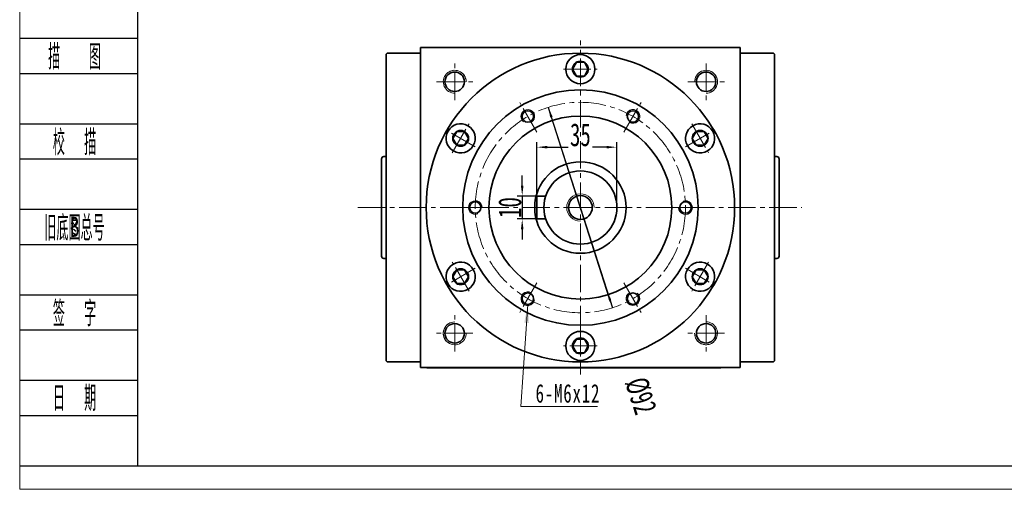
# Model space of a CAD drawing. Header units: millimetres. Extents: x 1680 to 2548, y 255 to 866.
# Tile 1 of 3: x 1684 to 2115, y 255 to 461. Entities that reach past the tile are written whole.
import ezdxf
from ezdxf.enums import TextEntityAlignment as Align

# ---------------------------------------------------------------- set-up
doc = ezdxf.new("R2010")
doc.units = ezdxf.units.MM
doc.set_wipeout_variables(frame=1)
doc.header["$PDSIZE"] = -5
doc.linetypes.add('点画线', pattern=[18, 12, -2, 2, -2])
doc.layers.get('0').update_dxf_attribs({"lineweight": 35})
doc.layers.add('2细线层', color=4, linetype='Continuous')
doc.layers.add('6文字层', color=3, linetype='Continuous')
for name, color, linetype, lineweight in [('中心线层', 1, '点画线', 18), ('图框_外框线', 7, 'Continuous', 18), ('尺寸线层', 3, 'Continuous', 18), ('粗实线', 7, 'Continuous', 50), ('粗实线层', 7, 'Continuous', 35)]:
    doc.layers.add(name, color=color, linetype=linetype, lineweight=lineweight)
doc.styles.add('PC_TEXTSTYLE', font='ISOCP.SHX', dxfattribs={"width": 0.707, "bigfont": 'GBCBIG.SHX'})
doc.styles.add('标准', font='txt', dxfattribs={"width": 0.667})
doc.dimstyles.new('a4-1-1.5', dxfattribs={"dimtxt": 4.5, "dimasz": 4.5, "dimexe": 2.25, "dimexo": 0, "dimgap": 0.75, "dimtad": 1, "dimdec": 3, "dimdsep": 46, "dimtxsty": '标准', "dimblk": '_CAXARROW', "dimcen": 0, "dimdle": 9, "dimazin": 2, "dimtfac": 0.707107, "dimtdec": 3, "dimtix": 1, "dimtmove": 2, "dimatfit": 3, "dimfxl": 0, "dimfrac": 2, "dimtolj": 1, "dimarcsym": 0})

# ---------------------------------------------------------------- blocks, each defined once
blk = doc.blocks.new('_CAXARROW')
blk.add_hatch(color=0).paths.add_polyline_path([(0, 0), (-1, 0.125), (-1, -0.125)], flags=0)
blk = doc.blocks.new('*X17')
at = {"layer": 'Defpoints', "color": 0}
for p in [(1910.3, 383.59), (1903.84, 373.59), (1910.3, 373.59)]:
    blk.add_point(p, dxfattribs=at)
at = {"layer": '尺寸线层', "color": 0, "lineweight": -2}
for p, q in [((1903.84, 388.09), (1903.84, 392.59)), ((1910.3, 383.59), (1901.59, 383.59)), ((1903.84, 383.59), (1903.84, 373.59)), ((1910.3, 373.59), (1901.59, 373.59)), ((1903.84, 369.09), (1903.84, 364.59))]:
    blk.add_line(p, q, dxfattribs=at)
at = {"layer": '尺寸线层', "color": 0, "lineweight": -2, "xscale": 4.5, "yscale": 4.5, "zscale": 4.5}
for p, rotation in [((1903.84, 383.59), 270), ((1903.84, 373.59), 90)]:
    blk.add_blockref('_CAXARROW', p, dxfattribs=dict(at, rotation=rotation))
at = {"layer": '尺寸线层', "color": 0, "insert": (1898.48, 378.59), "char_height": 10, "attachment_point": 5, "rotation": 90, "style": '标准'}
blk.add_mtext('\\A1;10', dxfattribs=at)
blk = doc.blocks.new('*X18')
at = {"layer": 'Defpoints', "color": 0}
for p in [(1945.3, 404.97), (1910.3, 383.59), (1945.3, 378.59)]:
    blk.add_point(p, dxfattribs=at)
at = {"layer": '尺寸线层', "color": 0, "lineweight": -2}
for p, q in [((1910.3, 383.59), (1910.3, 407.22)), ((1945.3, 378.59), (1945.3, 407.22)), ((1914.8, 404.97), (1924.01, 404.97)), ((1940.8, 404.97), (1934.59, 404.97))]:
    blk.add_line(p, q, dxfattribs=at)
at = {"layer": '尺寸线层', "color": 0, "lineweight": -2, "xscale": 4.5, "yscale": 4.5, "zscale": 4.5}
for p, rotation in [((1910.3, 404.97), 179.9999999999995), ((1945.3, 404.97), 359.9999999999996)]:
    blk.add_blockref('_CAXARROW', p, dxfattribs=dict(at, rotation=rotation))
at = {"layer": '尺寸线层', "color": 0, "insert": (1929.3, 410.33), "char_height": 10, "attachment_point": 5, "style": '标准'}
blk.add_mtext('\\A1;35', dxfattribs=at)
blk = doc.blocks.new('*X19')
at = {"layer": '中心线层', "linetype": '点画线', "lineweight": 18}
for p, q in [((0, -7.37), (0, 7.37)), ((-7.37, 0), (7.37, 0))]:
    blk.add_line(p, q, dxfattribs=at)
at = {"layer": '粗实线层'}
for p, q in [((-3.46, 0), (-1.73, 3)), ((-3.46, 0), (-1.73, -3)), ((-1.73, 3), (1.73, 3)), ((3.46, 0), (1.73, 3)), ((3.46, 0), (1.73, 3)), ((3.46, 0), (1.73, -3)), ((-1.73, -3), (1.73, -3))]:
    blk.add_line(p, q, dxfattribs=at)
blk.add_circle((0, 0), 3.46, dxfattribs=at)
for start, end in [(0, 180), (180, 360)]:
    blk.add_arc((0, 0), 6.37, start, end, dxfattribs=at)
blk = doc.blocks.new('*X20')
at = {"layer": '尺寸线层', "linetype": 'Continuous'}
blk.add_hatch(color=0, dxfattribs=at).paths.add_polyline_path([(0.65, 44.71), (1.12, 36.56), (-0.9, 36.7)], flags=0)
at = {"layer": '尺寸线层', "color": 0, "linetype": 'Continuous'}
blk.add_line((0.65, 44.71), (-2.38, 0), dxfattribs=at)
at = {"layer": '尺寸线层', "color": 0}
for p, q in [((-2.38, 0), (0, 0)), ((0, 0), (31.15, 0)), ((0, 0), (0, 0))]:
    blk.add_line(p, q, dxfattribs=at)
at = {"layer": '尺寸线层', "color": 0, "insert": (4.05, 1.62), "char_height": 8.1, "width": 54.1905, "attachment_point": 7, "line_spacing_factor": 1.15057, "style": '标准'}
blk.add_mtext('\\T1.1;6-M6x12', dxfattribs=at)
blk = doc.blocks.new('*X21')
at = {"layer": 'Defpoints', "color": 0}
for p in [(1915.26, 422.39), (1943.35, 334.78)]:
    blk.add_point(p, dxfattribs=at)
at = {"layer": '尺寸线层', "color": 0, "lineweight": -2}
for p, q in [((1915.26, 422.39), (1943.35, 334.78)), ((1941.97, 339.07), (1916.63, 418.1))]:
    blk.add_line(p, q, dxfattribs=at)
at = {"layer": '尺寸线层', "color": 0, "lineweight": -2, "xscale": 4.5, "yscale": 4.5, "zscale": 4.5}
for p, rotation in [((1915.26, 422.39), 107.7769374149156), ((1943.35, 334.78), 287.7769374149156)]:
    blk.add_blockref('_CAXARROW', p, dxfattribs=dict(at, rotation=rotation))
at = {"layer": '尺寸线层', "color": 0, "insert": (1955.7, 296.25), "char_height": 10, "attachment_point": 5, "rotation": 287.7769, "style": '标准'}
blk.add_mtext('\\A1;%%C92', dxfattribs=at)

msp = doc.modelspace()

# ---------------------------------------------------------------- linework, layer by layer
at = {"color": 7, "linetype": 'Continuous', "lineweight": 0}
for centre, start, end in [((1874.3009, 433.585), 0, 195), ((1984.3009, 433.585), 270, 105), ((1874.3009, 323.585), 90, 285), ((1984.3009, 323.585), 180, 15)]:
    msp.add_arc(centre, 5, start, end, dxfattribs=at)
at = {"layer": '2细线层'}
for p, q in [((1683.9168, 452.6427), (1735.4131, 452.6427)), ((1683.9168, 437.2454), (1735.4131, 437.2454)), ((1683.9168, 415.2494), (1735.4131, 415.2494)), ((1683.9168, 399.8521), (1735.4131, 399.8521)), ((1683.9168, 377.856), (1735.4131, 377.856)), ((1683.9168, 362.4588), (1735.4131, 362.4588)), ((1683.9168, 340.4627), (1735.4131, 340.4627)), ((1683.9168, 325.0654), (1735.4131, 325.0654)), ((1683.9168, 303.0693), (1735.4131, 303.0693)), ((1683.9168, 287.6721), (1735.4131, 287.6721)), ((1683.9168, 265.676), (1735.4131, 265.676))]:
    msp.add_line(p, q, dxfattribs=at)
at = {"layer": '中心线层'}
for p, q in [((1929.3009, 305.585), (1929.3009, 451.585)), ((1874.3009, 425.585), (1874.3009, 441.585)), ((1984.3009, 441.585), (1984.3009, 425.585)), ((1866.3009, 433.585), (1882.3009, 433.585)), ((1976.3009, 433.585), (1992.3009, 433.585)), ((1910.2849, 411.5217), (1902.7687, 424.5402)), ((1948.3169, 411.5217), (1955.8331, 424.5402)), ((1831.9654, 378.585), (2026.2742, 378.585)), ((1891.2689, 378.585), (1876.2364, 378.585)), ((1967.3329, 378.585), (1982.3654, 378.585)), ((1910.2849, 345.6484), (1902.7687, 332.6299)), ((1948.3169, 345.6484), (1955.8331, 332.6299)), ((1874.3009, 315.585), (1874.3009, 331.585)), ((1984.3009, 331.585), (1984.3009, 315.585)), ((1882.3009, 323.585), (1866.3009, 323.585)), ((1992.3009, 323.585), (1976.3009, 323.585))]:
    msp.add_line(p, q, dxfattribs=at)
msp.add_circle((1929.3009, 378.585), 46, dxfattribs=at)
at = {"layer": '粗实线', "color": 0, "lineweight": 40}
msp.add_line((1862.1689, 308.585), (1990.8009, 308.585), dxfattribs=at)
at = {"layer": '粗实线层'}
for p, q in [((1859.3009, 308.585), (1859.3009, 448.585)), ((1859.3009, 448.585), (1999.3009, 448.585)), ((1999.3009, 308.585), (1999.3009, 448.585)), ((1844.8009, 446.085), (1844.3009, 445.585)), ((1844.3009, 445.585), (1844.3009, 311.585)), ((1859.3009, 446.085), (1844.8009, 446.085)), ((1999.3009, 446.085), (2013.8009, 446.085)), ((2013.8009, 446.085), (2014.3009, 445.585)), ((2014.3009, 445.585), (2014.3009, 311.585)), ((1844.3009, 400.835), (1843.3009, 400.835)), ((2014.3009, 400.835), (2015.3009, 400.835)), ((1842.3009, 399.835), (1842.3009, 357.335)), ((1842.3009, 399.835), (1842.3009, 357.335)), ((2016.3009, 399.835), (2016.3009, 357.335)), ((2016.3009, 399.835), (2016.3009, 357.335)), ((1910.3009, 383.585), (1910.3009, 373.585)), ((1910.3009, 383.585), (1914.1022, 383.585)), ((1910.3009, 373.585), (1914.1022, 373.585)), ((1844.3009, 356.335), (1843.3009, 356.335)), ((2014.3009, 356.335), (2015.3009, 356.335)), ((1844.8009, 311.085), (1844.3009, 311.585)), ((1859.3009, 311.085), (1844.8009, 311.085)), ((1999.3009, 311.085), (2013.8009, 311.085)), ((2013.8009, 311.085), (2014.3009, 311.585))]:
    msp.add_line(p, q, dxfattribs=at)
msp.add_lwpolyline([(1999.3009, 308.585), (1859.3009, 308.585)], dxfattribs=at)
for centre, radius in [((1929.3009, 378.585), 67.5), ((1874.3009, 433.585), 4.25), ((1984.3009, 433.585), 4.25), ((1929.3009, 378.585), 51.5), ((1929.3009, 378.585), 40), ((1906.3009, 418.4222), 2.5), ((1952.3009, 418.4222), 2.5), ((1929.3009, 378.585), 20), ((1929.3009, 378.585), 16), ((1929.3009, 378.585), 5.2), ((1883.3009, 378.585), 2.5), ((1975.3009, 378.585), 2.5), ((1906.3009, 338.7479), 2.5), ((1952.3009, 338.7479), 2.5), ((1874.3009, 323.585), 4.25), ((1984.3009, 323.585), 4.25)]:
    msp.add_circle(centre, radius, dxfattribs=at)
at = {"layer": '粗实线层', "lineweight": 18}
for centre, radius, start, end in [((1874.3009, 433.585), 5, 0, 271.923165), ((1984.3009, 433.585), 5, 270, 181.923165), ((1906.3009, 418.4222), 3, 300, 231.186415), ((1952.3009, 418.4222), 3, 240, 171.186415), ((1929.3009, 378.585), 6, 0, 270), ((1883.3009, 378.585), 3, 0, 291.186415), ((1975.3009, 378.585), 3, 180, 111.186415), ((1906.3009, 338.7479), 3, 60, 351.186415), ((1952.3009, 338.7479), 3, 120, 51.186415), ((1874.3009, 323.585), 5, 90, 1.923165), ((1984.3009, 323.585), 5, 180, 91.923165)]:
    msp.add_arc(centre, radius, start, end, dxfattribs=at)
at = {"layer": '粗实线层'}
for centre, start, end in [((1843.3009, 399.835), 90, 180), ((2015.3009, 399.835), 0, 90), ((1843.3009, 357.335), 180, 270), ((2015.3009, 357.335), 270, 0)]:
    msp.add_arc(centre, 1, start, end, dxfattribs=at)

# ---------------------------------------------------------------- block references
for p, rotation in [((1876.9064, 408.835), 59.99999999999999), ((1981.6954, 408.835), 299.9999999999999)]:
    msp.add_blockref('*X19', p, dxfattribs=dict(at, rotation=rotation))

# ---------------------------------------------------------------- texts
at = {"layer": '6文字层', "color": 3, "style": 'PC_TEXTSTYLE'}
for s, width, p in [('描   图', 0.6667, (1707.918, 444.9441)), ('校  描', 0.667, (1707.918, 407.5507)), ('旧底图总号', 0.667, (1707.918, 370.1574)), ('签  字', 0.667, (1707.918, 332.7641)), ('日  期', 0.667, (1707.9317, 295.5903))]:
    msp.add_text(s, height=10.99804, dxfattribs=dict(at, width=width)).set_placement(p, align=Align.MIDDLE)
at = {"layer": '6文字层', "width": 0.707}
msp.add_text('B', height=8.7984, dxfattribs=at).set_placement((1707.918, 370.1574), align=Align.MIDDLE)

# ---------------------------------------------------------------- dimensions: what is measured, and where the dimension line sits
at = {"layer": '尺寸线层'}
dim = msp.add_linear_dim(base=(1945.3009, 404.9706), p1=(1910.3009, 383.585), p2=(1945.3009, 378.585), dimstyle='a4-1-1.5', override={"dimtxt": 10, "dimgap": 1, "dimsah": 1, "dimtfill": 1, "dimtzin": 0}, dxfattribs=at)
dim.commit()
dim.dimension.update_dxf_attribs({"geometry": '*X18', "text_midpoint": (1929.3009, 410.3268), "dimtype": 160})
dim = msp.add_linear_dim(base=(1903.8385, 373.585), p1=(1910.3009, 383.585), p2=(1910.3009, 373.585), angle=270, dimstyle='a4-1-1.5', override={"dimtxt": 10, "dimgap": 1, "dimsah": 1, "dimtfill": 1, "dimtzin": 0}, dxfattribs=at)
dim.commit()
dim.dimension.update_dxf_attribs({"geometry": '*X17', "text_midpoint": (1898.4823, 378.585), "dimtype": 160})

# ---------------------------------------------------------------- next in the draw order: wipeouts: each hides what was drawn before it
for points in [[(1935.6659, 439.085), (1935.5852, 440.0952), (1935.5852, 440.0952), (1935.0551, 441.8057), (1934.0696, 443.3009), (1932.7065, 444.4623), (1931.0739, 445.1981), (1929.3009, 445.45), (1929.3009, 445.45), (1927.5279, 445.1981), (1925.8953, 444.4623), (1924.5323, 443.3009), (1923.5467, 441.8057), (1923.0166, 440.0952), (1923.0166, 440.0952), (1922.9359, 439.085), (1922.9359, 439.085), (1923.1528, 437.4377), (1923.7887, 435.9025), (1924.8002, 434.5843), (1926.1184, 433.5728), (1927.6535, 432.9369), (1929.3009, 432.72), (1929.3009, 432.72), (1931.2678, 433.0316), (1933.0422, 433.9357), (1934.4503, 435.3438), (1935.3544, 437.1182)], [(1873.7239, 353.8473), (1872.8894, 353.2724), (1872.8894, 353.2724), (1871.6731, 351.958), (1870.871, 350.3569), (1870.5467, 348.5957), (1870.7258, 346.8139), (1871.3941, 345.1525), (1871.3941, 345.1525), (1872.4988, 343.7431), (1873.9523, 342.6971), (1875.6397, 342.0974), (1877.4273, 341.9914), (1879.1737, 342.3876), (1879.1737, 342.3876), (1880.0889, 342.8228), (1880.0889, 342.8228), (1881.4071, 343.8343), (1882.4186, 345.1525), (1883.0545, 346.6877), (1883.2714, 348.335), (1883.0545, 349.9824), (1882.4186, 351.5175), (1882.4186, 351.5175), (1881.1654, 353.0652), (1879.4952, 354.1498), (1877.5717, 354.6652), (1875.583, 354.561)], [(1978.5129, 342.8228), (1979.4281, 342.3876), (1979.4281, 342.3876), (1981.1745, 341.9914), (1982.9621, 342.0974), (1984.6495, 342.6971), (1986.103, 343.7431), (1987.2077, 345.1525), (1987.2077, 345.1525), (1987.876, 346.8139), (1988.0551, 348.5957), (1987.7308, 350.3569), (1986.9287, 351.958), (1985.7124, 353.2724), (1985.7124, 353.2724), (1984.8779, 353.8473), (1984.8779, 353.8473), (1983.3428, 354.4832), (1981.6954, 354.7), (1980.0481, 354.4832), (1978.5129, 353.8473), (1977.1947, 352.8358), (1976.1832, 351.5175), (1976.1832, 351.5175), (1975.4695, 349.6584), (1975.3653, 347.6697), (1975.8807, 345.7462), (1976.9653, 344.076)], [(1922.9359, 318.085), (1923.0166, 317.0749), (1923.0166, 317.0749), (1923.5467, 315.3644), (1924.5323, 313.8692), (1925.8953, 312.7078), (1927.5279, 311.972), (1929.3009, 311.72), (1929.3009, 311.72), (1931.0739, 311.972), (1932.7065, 312.7078), (1934.0696, 313.8692), (1935.0551, 315.3644), (1935.5852, 317.0749), (1935.5852, 317.0749), (1935.6659, 318.085), (1935.6659, 318.085), (1935.449, 319.7324), (1934.8132, 321.2675), (1933.8016, 322.5858), (1932.4834, 323.5973), (1930.9483, 324.2332), (1929.3009, 324.45), (1929.3009, 324.45), (1927.334, 324.1385), (1925.5597, 323.2344), (1924.1515, 321.8263), (1923.2474, 320.0519)]]:
    msp.add_wipeout(points).dxf.layer = '粗实线层'

# ---------------------------------------------------------------- next in the draw order: linework, layer by layer
at = {"layer": '图框_外框线', "color": 3}
msp.add_lwpolyline([(1683.9854, 255.3905), (2547.9707, 255.3905), (2547.9707, 866.3515), (1683.9854, 866.3515)], close=True, dxfattribs=at)
at = {"layer": '图框_外框线', "color": 3, "lineweight": 25}
msp.add_lwpolyline([(1735.4131, 265.676), (2537.6851, 265.676), (2537.6851, 856.0659), (1735.4131, 856.0659)], close=True, dxfattribs=at)

# ---------------------------------------------------------------- next in the draw order: block references
at = {"layer": '尺寸线层'}
msp.add_blockref('*X20', (1905.6482, 291.5381), dxfattribs=at)
at = {"layer": '粗实线层'}
msp.add_blockref('*X19', (1929.3009, 439.085), dxfattribs=at)
for p, rotation in [((1876.9064, 348.335), 120), ((1981.6954, 348.335), 240), ((1929.3009, 318.085), 180)]:
    msp.add_blockref('*X19', p, dxfattribs=dict(at, rotation=rotation))

# ---------------------------------------------------------------- next in the draw order: dimensions: what is measured, and where the dimension line sits
at = {"layer": '尺寸线层'}
dim = msp.add_diameter_dim_2p(p1=(1915.2566, 422.3887), p2=(1943.3453, 334.7814), dimstyle='a4-1-1.5', override={"dimtxt": 10, "dimgap": 1, "dimpost": '%%C<>', "dimsah": 1, "dimtfill": 1, "dimtzin": 0}, dxfattribs=at)
dim.commit()
dim.dimension.update_dxf_attribs({"geometry": '*X21', "text_midpoint": (1955.6999, 296.248), "dimtype": 163})

doc.saveas('drawing.dxf')
